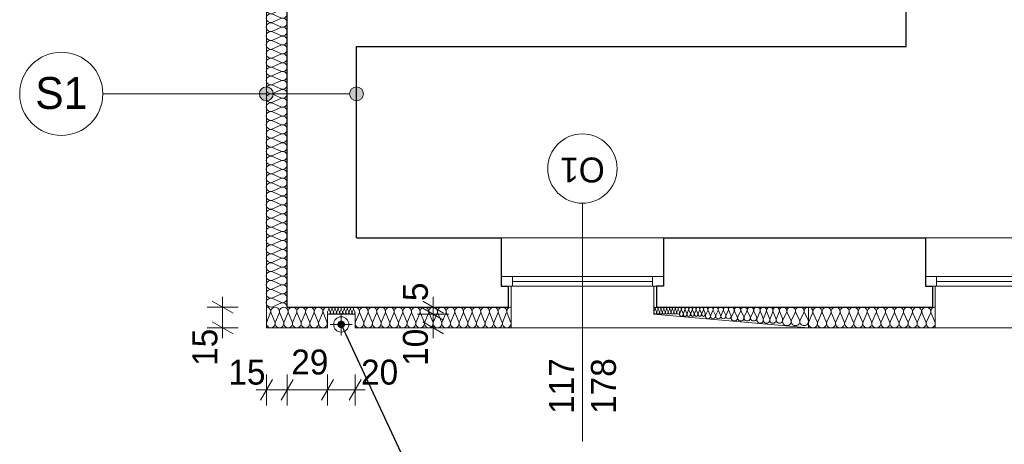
# Model space of a CAD drawing. Extents: x -21260 to 35740, y -2672 to 187028.
# Tile 39 of 120: x -12840 to -5738, y 50476 to 53540. Entities that reach past the tile are written whole.
import ezdxf

# ---------------------------------------------------------------- set-up
doc = ezdxf.new("R2010")
doc.units = 0
doc.header["$MEASUREMENT"] = 0
doc.layers.add('arch izolacje_Nr_Pióra__3', color=7, linetype='Continuous', lineweight=13, true_color=0xff6600)
doc.layers.add('Arch ocieplenie_Nr_Pióra__22', color=7, linetype='Continuous', lineweight=9, true_color=0x7f7f7f)
for name, color, linetype in [('Arch ocieplenie', 7, 'Continuous'), ('Arch opisy', 7, 'Continuous'), ('Arch wymiary', 7, 'Continuous')]:
    doc.layers.add(name, color=color, linetype=linetype)
for name, color, linetype, lineweight in [('Arch opisy okien_Nr_Pióra__21', 7, 'Continuous', 13), ('Arch opisy_Nr_Pióra__1', 7, 'Continuous', 25), ('Arch opisy_Nr_Pióra__21', 7, 'Continuous', 13), ('Arch wymiary_Nr_Pióra__5', 7, 'Continuous', 13), ('INWENT ODWODNIENIE_Nr_Pióra__21', 7, 'Continuous', 13), ('INWENT OPISY_Nr_Pióra__21', 7, 'Continuous', 13), ('INWENT. OKNA_Nr_Pióra__5', 7, 'Continuous', 13), ('INWENT.ŚCIANY_Nr_Pióra__1', 7, 'Continuous', 25), ('INWENT.ŚCIANY_Nr_Pióra__21', 7, 'Continuous', 13)]:
    doc.layers.add(name, color=color, linetype=linetype, lineweight=lineweight)
doc.styles.add('GENERATED_STYLE_1', font='txt')
doc.styles.add('GENERATED_STYLE_4', font='txt')
doc.styles.add('GENERATED_STYLE_6', font='txt')
doc.styles.add('GENERATED_STYLE_7', font='txt')
doc.dimstyles.new('GENERATED_STYLE__1', dxfattribs={"dimtxt": 179.999995, "dimasz": 114, "dimexe": 0.18, "dimexo": 0, "dimgap": 0.09, "dimtad": 1, "dimdec": 0, "dimlfac": 0.1, "dimzin": 0, "dimdsep": 46, "dimtxsty": 'GENERATED_STYLE_1', "dimblk": 'ARROWHEAD_2', "dimblk1": 'ARROWHEAD_2', "dimblk2": 'ARROWHEAD_2', "dimcen": 0.09, "dimclrd": 7, "dimclre": 7, "dimclrt": 7, "dimazin": 0, "dimtfac": 1, "dimtdec": 4, "dimtmove": 0, "dimatfit": 3, "dimfxl": 0, "dimtolj": 1, "dimtzin": 0, "dimarcsym": 0})
doc.dimstyles.new('GENERATED_STYLE__3', dxfattribs={"dimtxt": 179.999995, "dimasz": 114, "dimexe": 0.18, "dimexo": 0, "dimgap": 0.09, "dimtad": 1, "dimtih": 1, "dimtoh": 1, "dimdec": 0, "dimlfac": 0.1, "dimzin": 0, "dimdsep": 46, "dimtxsty": 'GENERATED_STYLE_1', "dimblk": 'ARROWHEAD_2', "dimblk1": 'ARROWHEAD_2', "dimblk2": 'ARROWHEAD_2', "dimcen": 0.09, "dimclrd": 7, "dimclre": 7, "dimclrt": 7, "dimazin": 0, "dimtfac": 1, "dimtdec": 4, "dimtmove": 0, "dimatfit": 3, "dimfxl": 0, "dimtolj": 1, "dimtzin": 0, "dimarcsym": 0})
doc.dimstyles.new('GENERATED_STYLE__4', dxfattribs={"dimtxt": 179.999995, "dimasz": 114, "dimexe": 0.18, "dimexo": 0, "dimgap": 0.09, "dimtad": 1, "dimtih": 1, "dimtoh": 1, "dimdec": 0, "dimlfac": 0.1, "dimzin": 0, "dimdsep": 46, "dimtxsty": 'GENERATED_STYLE_1', "dimblk": 'ARROWHEAD_2', "dimblk1": 'ARROWHEAD_2', "dimblk2": 'ARROWHEAD_2', "dimcen": 0.09, "dimclrd": 7, "dimclre": 7, "dimclrt": 7, "dimazin": 0, "dimtfac": 1, "dimtdec": 4, "dimtmove": 2, "dimatfit": 3, "dimfxl": 0, "dimtolj": 1, "dimtzin": 0, "dimarcsym": 0})
doc.dimstyles.new('GENERATED_STYLE__6', dxfattribs={"dimtxt": 0.18, "dimasz": 109.44, "dimexe": 0.18, "dimexo": 0.0625, "dimgap": 0.09, "dimtad": 0, "dimtih": 1, "dimtoh": 1, "dimdec": 4, "dimzin": 0, "dimdsep": 46, "dimcen": 0.09, "dimadec": 0, "dimazin": 0, "dimtfac": 1, "dimtdec": 4, "dimtmove": 0, "dimatfit": 3, "dimldrblk": 'ARROWHEAD_11', "dimfxl": 0, "dimtolj": 1, "dimtzin": 0, "dimarcsym": 0})

# ---------------------------------------------------------------- blocks, each defined once
blk = doc.blocks.new('Izolacja cieplna 14_35', base_point=(-6235.9, 51465.9))
at = {"layer": 'Arch ocieplenie_Nr_Pióra__22', "linetype": 'Continuous'}
for p, q in [((-7121, 51421.2), (-7148.2, 51360.6)), ((-7088.3, 51360.6), (-7115.5, 51421.2)), ((-7055.6, 51421.2), (-7082.8, 51360.6)), ((-7023, 51360.6), (-7050.1, 51421.2)), ((-6990.3, 51421.2), (-7017.5, 51360.6)), ((-6957.6, 51360.6), (-6984.8, 51421.2)), ((-6924.9, 51421.2), (-6952.1, 51360.6)), ((-6892.2, 51360.6), (-6919.4, 51421.2)), ((-6859.6, 51421.2), (-6886.8, 51360.6)), ((-6826.9, 51360.6), (-6854.1, 51421.2)), ((-6794.2, 51421.2), (-6821.4, 51360.6)), ((-6761.5, 51360.6), (-6788.7, 51421.2)), ((-6728.9, 51421.2), (-6756, 51360.6)), ((-6696.2, 51360.6), (-6723.4, 51421.2)), ((-6663.5, 51421.2), (-6690.7, 51360.6)), ((-6630.8, 51360.6), (-6658, 51421.2)), ((-6598.1, 51421.2), (-6625.3, 51360.6)), ((-6565.5, 51360.6), (-6592.6, 51421.2)), ((-6532.8, 51421.2), (-6560, 51360.6)), ((-6500.1, 51360.6), (-6527.3, 51421.2)), ((-6467.4, 51421.2), (-6494.6, 51360.6)), ((-6434.7, 51360.6), (-6461.9, 51421.2)), ((-6402.1, 51421.2), (-6429.3, 51360.6)), ((-6369.4, 51360.6), (-6396.6, 51421.2)), ((-6336.7, 51421.2), (-6363.9, 51360.6)), ((-6304, 51360.6), (-6331.2, 51421.2)), ((-6271.4, 51421.2), (-6298.5, 51360.6)), ((-6238.7, 51360.6), (-6265.9, 51421.2))]:
    blk.add_line(p, q, dxfattribs=at)
for centre, start_param, end_param in [((-7150.9, 51434), 2.7288, 4.712389), ((-7085.6, 51434), 2.7288, 6.695979), ((-7020.2, 51434), 2.7288, 6.695979), ((-6954.9, 51434), 2.7288, 6.695979), ((-6889.5, 51434), 2.7288, 6.695979), ((-6824.1, 51434), 2.7288, 6.695979), ((-6758.8, 51434), 2.7288, 6.695979), ((-6693.4, 51434), 2.7288, 6.695979), ((-6628.1, 51434), 2.7288, 6.695979), ((-6562.7, 51434), 2.7288, 6.695979), ((-6497.4, 51434), 2.7288, 6.695979), ((-6432, 51434), 2.7288, 6.695979), ((-6366.6, 51434), 2.7288, 6.695979), ((-6301.3, 51434), 2.7288, 6.695979), ((-6235.9, 51434), 4.712389, 6.695979), ((-7118.3, 51347.8), 5.870392, 9.837571), ((-7052.9, 51347.8), 5.870392, 9.837571), ((-6987.5, 51347.8), 5.870392, 9.837571), ((-6922.2, 51347.8), 5.870392, 9.837571), ((-6856.8, 51347.8), 5.870392, 9.837571), ((-6791.5, 51347.8), 5.870392, 9.837571), ((-6726.1, 51347.8), 5.870392, 9.837571), ((-6660.8, 51347.8), 5.870392, 9.837571), ((-6595.4, 51347.8), 5.870392, 9.837571), ((-6530, 51347.8), 5.870392, 9.837571), ((-6464.7, 51347.8), 5.870392, 9.837571), ((-6399.3, 51347.8), 5.870392, 9.837571), ((-6334, 51347.8), 5.870392, 9.837571), ((-6268.6, 51347.8), 5.870392, 9.837571)]:
    blk.add_ellipse(centre, major_axis=(-32.7, 0), ratio=0.976227, start_param=start_param, end_param=end_param, dxfattribs=at)
blk = doc.blocks.new('Izolacja cieplna 14_36', base_point=(-9295.9, 51465.9))
at = {"layer": 'Arch ocieplenie_Nr_Pióra__22', "linetype": 'Continuous'}
for p, q in [((-10392.3, 51421.2), (-10418.3, 51360.6)), ((-10361.1, 51360.6), (-10387.1, 51421.2)), ((-10329.8, 51421.2), (-10355.8, 51360.6)), ((-10298.6, 51360.6), (-10324.6, 51421.2)), ((-10267.3, 51421.2), (-10293.3, 51360.6)), ((-10236.1, 51360.6), (-10262.1, 51421.2)), ((-10204.8, 51421.2), (-10230.8, 51360.6)), ((-10173.6, 51360.6), (-10199.6, 51421.2)), ((-10142.3, 51421.2), (-10168.3, 51360.6)), ((-10111.1, 51360.6), (-10137.1, 51421.2)), ((-10079.8, 51421.2), (-10105.8, 51360.6)), ((-10048.6, 51360.6), (-10074.6, 51421.2)), ((-10017.3, 51421.2), (-10043.3, 51360.6)), ((-9986.1, 51360.6), (-10012.1, 51421.2)), ((-9954.8, 51421.2), (-9980.8, 51360.6)), ((-9923.6, 51360.6), (-9949.6, 51421.2)), ((-9892.3, 51421.2), (-9918.3, 51360.6)), ((-9861.1, 51360.6), (-9887.1, 51421.2)), ((-9829.8, 51421.2), (-9855.8, 51360.6)), ((-9798.6, 51360.6), (-9824.6, 51421.2)), ((-9767.3, 51421.2), (-9793.3, 51360.6)), ((-9736.1, 51360.6), (-9762.1, 51421.2)), ((-9704.8, 51421.2), (-9730.8, 51360.6)), ((-9673.6, 51360.6), (-9699.6, 51421.2)), ((-9642.3, 51421.2), (-9668.3, 51360.6)), ((-9611.1, 51360.6), (-9637.1, 51421.2)), ((-9579.8, 51421.2), (-9605.8, 51360.6)), ((-9548.6, 51360.6), (-9574.6, 51421.2)), ((-9517.3, 51421.2), (-9543.3, 51360.6)), ((-9486.1, 51360.6), (-9512.1, 51421.2)), ((-9454.8, 51421.2), (-9480.8, 51360.6)), ((-9423.6, 51360.6), (-9449.6, 51421.2)), ((-9392.3, 51421.2), (-9418.3, 51360.6)), ((-9361.1, 51360.6), (-9387.1, 51421.2)), ((-9329.8, 51421.2), (-9355.8, 51360.6)), ((-9298.6, 51360.6), (-9324.6, 51421.2))]:
    blk.add_line(p, q, dxfattribs=at)
for centre, start_param, end_param in [((-10420.9, 51434), 1.158004, 3.141593), ((-10358.4, 51434), 1.158004, 5.125183), ((-10295.9, 51434), 1.158004, 5.125183), ((-10233.4, 51434), 1.158004, 5.125183), ((-10170.9, 51434), 1.158004, 5.125183), ((-10108.4, 51434), 1.158004, 5.125183), ((-10045.9, 51434), 1.158004, 5.125183), ((-9983.4, 51434), 1.158004, 5.125183), ((-9920.9, 51434), 1.158004, 5.125183), ((-9858.4, 51434), 1.158004, 5.125183), ((-9795.9, 51434), 1.158004, 5.125183), ((-9733.4, 51434), 1.158004, 5.125183), ((-9670.9, 51434), 1.158004, 5.125183), ((-9608.4, 51434), 1.158004, 5.125183), ((-9545.9, 51434), 1.158004, 5.125183), ((-9483.4, 51434), 1.158004, 5.125183), ((-9420.9, 51434), 1.158004, 5.125183), ((-9358.4, 51434), 1.158004, 5.125183), ((-9295.9, 51434), 3.141593, 5.125182), ((-10389.7, 51347.8), 4.299595, 8.266775), ((-10327.2, 51347.8), 4.299595, 8.266775), ((-10264.7, 51347.8), 4.299595, 8.266775), ((-10202.2, 51347.8), 4.299595, 8.266775), ((-10139.7, 51347.8), 4.299595, 8.266775), ((-10077.2, 51347.8), 4.299595, 8.266775), ((-10014.7, 51347.8), 4.299595, 8.266775), ((-9952.2, 51347.8), 4.299595, 8.266775), ((-9889.7, 51347.8), 4.299595, 8.266775), ((-9827.2, 51347.8), 4.299595, 8.266775), ((-9764.7, 51347.8), 4.299595, 8.266775), ((-9702.2, 51347.8), 4.299595, 8.266775), ((-9639.7, 51347.8), 4.299595, 8.266775), ((-9577.2, 51347.8), 4.299595, 8.266775), ((-9514.7, 51347.8), 4.299595, 8.266775), ((-9452.2, 51347.8), 4.299595, 8.266775), ((-9389.7, 51347.8), 4.299595, 8.266775), ((-9327.2, 51347.8), 4.299595, 8.266775)]:
    blk.add_ellipse(centre, major_axis=(0, -31.9), ratio=0.979571, start_param=start_param, end_param=end_param, dxfattribs=at)
blk = doc.blocks.new('Izolacja cieplna 14_37', base_point=(-10910.9, 51465.9))
at = {"layer": 'Arch ocieplenie_Nr_Pióra__22', "linetype": 'Continuous'}
for p, q in [((-10955.6, 54451.5), (-11016.2, 54478.2)), ((-11016.2, 54419.4), (-10955.6, 54446.1)), ((-10955.6, 54387.3), (-11016.2, 54414)), ((-11016.2, 54355.3), (-10955.6, 54381.9)), ((-10955.6, 54323.2), (-11016.2, 54349.9)), ((-11016.2, 54291.1), (-10955.6, 54317.8)), ((-10955.6, 54259), (-11016.2, 54285.7)), ((-11016.2, 54227), (-10955.6, 54253.6)), ((-10955.6, 54194.9), (-11016.2, 54221.6)), ((-11016.2, 54162.8), (-10955.6, 54189.5)), ((-10955.6, 54130.7), (-11016.2, 54157.4)), ((-11016.2, 54098.7), (-10955.6, 54125.3)), ((-10955.6, 54066.6), (-11016.2, 54093.3)), ((-11016.2, 54034.5), (-10955.6, 54061.2)), ((-10955.6, 54002.4), (-11016.2, 54029.1)), ((-11016.2, 53970.4), (-10955.6, 53997)), ((-10955.6, 53938.3), (-11016.2, 53965)), ((-11016.2, 53906.2), (-10955.6, 53932.9)), ((-10955.6, 53874.1), (-11016.2, 53900.8)), ((-11016.2, 53842.1), (-10955.6, 53868.7)), ((-10955.6, 53810), (-11016.2, 53836.7)), ((-11016.2, 53777.9), (-10955.6, 53804.6)), ((-10955.6, 53745.8), (-11016.2, 53772.5)), ((-11016.2, 53713.8), (-10955.6, 53740.4)), ((-10955.6, 53681.7), (-11016.2, 53708.4)), ((-11016.2, 53649.6), (-10955.6, 53676.3)), ((-10955.6, 53617.5), (-11016.2, 53644.2)), ((-11016.2, 53585.5), (-10955.6, 53612.1)), ((-10955.6, 53553.4), (-11016.2, 53580.1)), ((-11016.2, 53521.3), (-10955.6, 53548)), ((-10955.6, 53489.2), (-11016.2, 53515.9)), ((-11016.2, 53457.2), (-10955.6, 53483.9)), ((-10955.6, 53425.1), (-11016.2, 53451.8)), ((-11016.2, 53393), (-10955.6, 53419.7)), ((-10955.6, 53360.9), (-11016.2, 53387.6)), ((-11016.2, 53328.9), (-10955.6, 53355.6)), ((-10955.6, 53296.8), (-11016.2, 53323.5)), ((-11016.2, 53264.7), (-10955.6, 53291.4)), ((-10955.6, 53232.6), (-11016.2, 53259.3)), ((-11016.2, 53200.6), (-10955.6, 53227.3)), ((-10955.6, 53168.5), (-11016.2, 53195.2)), ((-11016.2, 53136.4), (-10955.6, 53163.1)), ((-10955.6, 53104.3), (-11016.2, 53131)), ((-11016.2, 53072.3), (-10955.6, 53099)), ((-10955.6, 53040.2), (-11016.2, 53066.9)), ((-11016.2, 53008.1), (-10955.6, 53034.8)), ((-10955.6, 52976), (-11016.2, 53002.7)), ((-11016.2, 52944), (-10955.6, 52970.7)), ((-10955.6, 52911.9), (-11016.2, 52938.6)), ((-11016.2, 52879.8), (-10955.6, 52906.5)), ((-10955.6, 52847.8), (-11016.2, 52874.4)), ((-11016.2, 52815.7), (-10955.6, 52842.4)), ((-10955.6, 52783.6), (-11016.2, 52810.3)), ((-11016.2, 52751.5), (-10955.6, 52778.2)), ((-10955.6, 52719.5), (-11016.2, 52746.1)), ((-11016.2, 52687.4), (-10955.6, 52714.1)), ((-10955.6, 52655.3), (-11016.2, 52682)), ((-11016.2, 52623.2), (-10955.6, 52649.9)), ((-10955.6, 52591.2), (-11016.2, 52617.8)), ((-11016.2, 52559.1), (-10955.6, 52585.8)), ((-10955.6, 52527), (-11016.2, 52553.7)), ((-11016.2, 52494.9), (-10955.6, 52521.6)), ((-10955.6, 52462.9), (-11016.2, 52489.5)), ((-11016.2, 52430.8), (-10955.6, 52457.5)), ((-10955.6, 52398.7), (-11016.2, 52425.4)), ((-11016.2, 52366.6), (-10955.6, 52393.3)), ((-10955.6, 52334.6), (-11016.2, 52361.2)), ((-11016.2, 52302.5), (-10955.6, 52329.2)), ((-10955.6, 52270.4), (-11016.2, 52297.1)), ((-11016.2, 52238.3), (-10955.6, 52265)), ((-10955.6, 52206.3), (-11016.2, 52232.9)), ((-11016.2, 52174.2), (-10955.6, 52200.9)), ((-10955.6, 52142.1), (-11016.2, 52168.8)), ((-11016.2, 52110), (-10955.6, 52136.7)), ((-10955.6, 52078), (-11016.2, 52104.6)), ((-11016.2, 52045.9), (-10955.6, 52072.6)), ((-10955.6, 52013.8), (-11016.2, 52040.5)), ((-11016.2, 51981.7), (-10955.6, 52008.4)), ((-10955.6, 51949.7), (-11016.2, 51976.4)), ((-11016.2, 51917.6), (-10955.6, 51944.3)), ((-10955.6, 51885.5), (-11016.2, 51912.2)), ((-11016.2, 51853.4), (-10955.6, 51880.1)), ((-10955.6, 51821.4), (-11016.2, 51848.1)), ((-11016.2, 51789.3), (-10955.6, 51816)), ((-10955.6, 51757.2), (-11016.2, 51783.9)), ((-11016.2, 51725.1), (-10955.6, 51751.8)), ((-10955.6, 51693.1), (-11016.2, 51719.8)), ((-11016.2, 51661), (-10955.6, 51687.7)), ((-10955.6, 51628.9), (-11016.2, 51655.6)), ((-11016.2, 51596.8), (-10955.6, 51623.5)), ((-10955.6, 51564.8), (-11016.2, 51591.5)), ((-11016.2, 51532.7), (-10955.6, 51559.4)), ((-10955.6, 51500.6), (-11016.2, 51527.3)), ((-11016.2, 51468.5), (-10955.6, 51495.2))]:
    blk.add_line(p, q, dxfattribs=at)
for centre, start_param, end_param in [((-11029, 54448.8), 5.870392, 9.837571), ((-10942.8, 54480.9), 2.7288, 4.712389), ((-11029, 54384.6), 5.870392, 9.837571), ((-10942.8, 54416.7), 2.7288, 6.695979), ((-11029, 54320.5), 5.870392, 9.837571), ((-10942.8, 54352.6), 2.7288, 6.695979), ((-11029, 54256.3), 5.870392, 9.837571), ((-10942.8, 54288.4), 2.7288, 6.695979), ((-11029, 54192.2), 5.870392, 9.837571), ((-10942.8, 54224.3), 2.7288, 6.695979), ((-10942.8, 54160.1), 2.7288, 6.695979), ((-11029, 54128), 5.870392, 9.837571), ((-10942.8, 54096), 2.7288, 6.695979), ((-11029, 54063.9), 5.870392, 9.837571), ((-10942.8, 54031.8), 2.7288, 6.695979), ((-11029, 53999.7), 5.870392, 9.837571), ((-10942.8, 53967.7), 2.7288, 6.695979), ((-11029, 53935.6), 5.870392, 9.837571), ((-11029, 53871.4), 5.870392, 9.837571), ((-10942.8, 53903.5), 2.7288, 6.695979), ((-11029, 53807.3), 5.870392, 9.837571), ((-10942.8, 53839.4), 2.7288, 6.695979), ((-11029, 53743.1), 5.870392, 9.837571), ((-10942.8, 53775.2), 2.7288, 6.695979), ((-11029, 53679), 5.870392, 9.837571), ((-10942.8, 53711.1), 2.7288, 6.695979), ((-11029, 53614.8), 5.870392, 9.837571), ((-10942.8, 53646.9), 2.7288, 6.695979), ((-11029, 53550.7), 5.870392, 9.837571), ((-10942.8, 53582.8), 2.7288, 6.695979), ((-10942.8, 53518.6), 2.7288, 6.695979), ((-11029, 53486.5), 5.870392, 9.837571), ((-10942.8, 53454.5), 2.7288, 6.695979), ((-11029, 53422.4), 5.870392, 9.837571), ((-10942.8, 53390.3), 2.7288, 6.695979), ((-11029, 53358.2), 5.870392, 9.837571), ((-10942.8, 53326.2), 2.7288, 6.695979), ((-11029, 53294.1), 5.870392, 9.837571), ((-10942.8, 53262), 2.7288, 6.695979), ((-11029, 53230), 5.870392, 9.837571), ((-11029, 53165.8), 5.870392, 9.837571), ((-10942.8, 53197.9), 2.7288, 6.695979), ((-11029, 53101.7), 5.870392, 9.837571), ((-10942.8, 53133.7), 2.7288, 6.695979), ((-11029, 53037.5), 5.870392, 9.837571), ((-10942.8, 53069.6), 2.7288, 6.695979), ((-11029, 52973.4), 5.870392, 9.837571), ((-10942.8, 53005.4), 2.7288, 6.695979), ((-11029, 52909.2), 5.870392, 9.837571), ((-10942.8, 52941.3), 2.7288, 6.695979), ((-10942.8, 52877.1), 2.7288, 6.695979), ((-11029, 52845.1), 5.870392, 9.837571), ((-10942.8, 52813), 2.7288, 6.695979), ((-11029, 52780.9), 5.870392, 9.837571), ((-10942.8, 52748.8), 2.7288, 6.695979), ((-11029, 52716.8), 5.870392, 9.837571), ((-10942.8, 52684.7), 2.7288, 6.695979), ((-11029, 52652.6), 5.870392, 9.837571), ((-10942.8, 52620.5), 2.7288, 6.695979), ((-11029, 52588.5), 5.870392, 9.837571), ((-11029, 52524.3), 5.870392, 9.837571), ((-10942.8, 52556.4), 2.7288, 6.695979), ((-11029, 52460.2), 5.870392, 9.837571), ((-10942.8, 52492.2), 2.7288, 6.695979), ((-11029, 52396), 5.870392, 9.837571), ((-10942.8, 52428.1), 2.7288, 6.695979), ((-11029, 52331.9), 5.870392, 9.837571), ((-10942.8, 52363.9), 2.7288, 6.695979), ((-11029, 52267.7), 5.870392, 9.837571), ((-10942.8, 52299.8), 2.7288, 6.695979), ((-11029, 52203.6), 5.870392, 9.837571), ((-10942.8, 52235.6), 2.7288, 6.695979), ((-10942.8, 52171.5), 2.7288, 6.695979), ((-11029, 52139.4), 5.870392, 9.837571), ((-10942.8, 52107.3), 2.7288, 6.695979), ((-11029, 52075.3), 5.870392, 9.837571), ((-10942.8, 52043.2), 2.7288, 6.695979), ((-11029, 52011.1), 5.870392, 9.837571), ((-10942.8, 51979), 2.7288, 6.695979), ((-11029, 51947), 5.870392, 9.837571), ((-11029, 51882.8), 5.870392, 9.837571), ((-10942.8, 51914.9), 2.7288, 6.695979), ((-11029, 51818.7), 5.870392, 9.837571), ((-10942.8, 51850.7), 2.7288, 6.695979), ((-11029, 51754.5), 5.870392, 9.837571), ((-10942.8, 51786.6), 2.7288, 6.695979), ((-11029, 51690.4), 5.870392, 9.837571), ((-10942.8, 51722.4), 2.7288, 6.695979), ((-11029, 51626.2), 5.870392, 9.837571), ((-10942.8, 51658.3), 2.7288, 6.695979), ((-11029, 51562.1), 5.870392, 9.837571), ((-10942.8, 51594.2), 2.7288, 6.695979), ((-10942.8, 51530), 2.7288, 6.695979), ((-11029, 51497.9), 5.870392, 9.837571), ((-10942.8, 51465.9), 4.712389, 6.695979)]:
    blk.add_ellipse(centre, major_axis=(0, 32.1), ratio=0.994614, start_param=start_param, end_param=end_param, dxfattribs=at)
blk = doc.blocks.new('Izolacja cieplna 14_44', base_point=(-10420.9, 51465.9))
at = {"layer": 'Arch ocieplenie_Nr_Pióra__22', "linetype": 'Continuous'}
for p, q in [((-10610.8, 51451), (-10620, 51430.8)), ((-10599.6, 51430.8), (-10608.9, 51451)), ((-10588.5, 51451), (-10597.8, 51430.8)), ((-10577.4, 51430.8), (-10586.7, 51451)), ((-10566.3, 51451), (-10575.6, 51430.8)), ((-10555.2, 51430.8), (-10564.4, 51451)), ((-10544.1, 51451), (-10553.3, 51430.8)), ((-10533, 51430.8), (-10542.2, 51451)), ((-10521.9, 51451), (-10531.1, 51430.8)), ((-10510.8, 51430.8), (-10520, 51451)), ((-10499.6, 51451), (-10508.9, 51430.8)), ((-10488.5, 51430.8), (-10497.8, 51451)), ((-10477.4, 51451), (-10486.7, 51430.8)), ((-10466.3, 51430.8), (-10475.6, 51451)), ((-10455.2, 51451), (-10464.4, 51430.8)), ((-10444.1, 51430.8), (-10453.3, 51451)), ((-10433, 51451), (-10442.2, 51430.8)), ((-10421.9, 51430.8), (-10431.1, 51451))]:
    blk.add_line(p, q, dxfattribs=at)
for centre, start_param, end_param in [((-10609.8, 51426.5), 5.870392, 9.837571), ((-10620.9, 51455.2), 2.7288, 4.712389), ((-10598.7, 51455.2), 2.7288, 6.695979), ((-10587.6, 51426.5), 5.870392, 9.837571), ((-10576.5, 51455.2), 2.7288, 6.695979), ((-10565.4, 51426.5), 5.870392, 9.837571), ((-10554.3, 51455.2), 2.7288, 6.695979), ((-10543.2, 51426.5), 5.870392, 9.837571), ((-10532, 51455.2), 2.7288, 6.695979), ((-10520.9, 51426.5), 5.870392, 9.837571), ((-10509.8, 51455.2), 2.7288, 6.695979), ((-10498.7, 51426.5), 5.870392, 9.837571), ((-10487.6, 51455.2), 2.7288, 6.695979), ((-10476.5, 51426.5), 5.870392, 9.837571), ((-10465.4, 51455.2), 2.7288, 6.695979), ((-10454.3, 51426.5), 5.870392, 9.837571), ((-10443.2, 51455.2), 2.7288, 6.695979), ((-10432, 51426.5), 5.870392, 9.837571), ((-10420.9, 51455.2), 4.712389, 6.695979)]:
    blk.add_ellipse(centre, major_axis=(-11.1, 0), ratio=0.957051, start_param=start_param, end_param=end_param, dxfattribs=at)
blk = doc.blocks.new('Izolacja cieplna 14_45', base_point=(-10620.9, 51465.9))
at = {"layer": 'Arch ocieplenie_Nr_Pióra__22', "linetype": 'Continuous'}
for p, q in [((-11032.1, 51421.2), (-11058.3, 51360.6)), ((-11000.7, 51360.6), (-11026.9, 51421.2)), ((-10969.3, 51421.2), (-10995.4, 51360.6)), ((-10937.9, 51360.6), (-10964, 51421.2)), ((-10906.4, 51421.2), (-10932.6, 51360.6)), ((-10875, 51360.6), (-10901.1, 51421.2)), ((-10843.6, 51421.2), (-10869.7, 51360.6)), ((-10812.1, 51360.6), (-10838.3, 51421.2)), ((-10780.7, 51421.2), (-10806.9, 51360.6)), ((-10749.3, 51360.6), (-10775.4, 51421.2)), ((-10717.9, 51421.2), (-10744, 51360.6)), ((-10686.4, 51360.6), (-10712.6, 51421.2)), ((-10655, 51421.2), (-10681.1, 51360.6)), ((-10623.6, 51360.6), (-10649.7, 51421.2))]:
    blk.add_line(p, q, dxfattribs=at)
for centre, start_param, end_param in [((-11060.9, 51434), 1.158004, 3.141593), ((-10998.1, 51434), 1.158004, 5.125183), ((-10935.2, 51434), 1.158004, 5.125183), ((-10872.4, 51434), 1.158004, 5.125183), ((-10809.5, 51434), 1.158004, 5.125183), ((-10746.6, 51434), 1.158004, 5.125183), ((-10683.8, 51434), 1.158004, 5.125183), ((-10620.9, 51434), 3.141593, 5.125182), ((-11029.5, 51347.8), 4.299595, 8.266775), ((-10966.6, 51347.8), 4.299595, 8.266775), ((-10903.8, 51347.8), 4.299595, 8.266775), ((-10840.9, 51347.8), 4.299595, 8.266775), ((-10778.1, 51347.8), 4.299595, 8.266775), ((-10715.2, 51347.8), 4.299595, 8.266775), ((-10652.4, 51347.8), 4.299595, 8.266775)]:
    blk.add_ellipse(centre, major_axis=(0, -31.9), ratio=0.985169, start_param=start_param, end_param=end_param, dxfattribs=at)
blk = doc.blocks.new('Izolacja cieplna 14_54', base_point=(-7150.9, 51465.9))
at = {"layer": 'Arch ocieplenie_Nr_Pióra__22', "linetype": 'Continuous'}
for p, q in [((-7308.4, 51426.1), (-7334.2, 51372.3)), ((-7277.4, 51372.3), (-7303.2, 51426.1)), ((-7246.4, 51426.1), (-7272.2, 51372.3)), ((-7215.5, 51372.3), (-7241.2, 51426.1)), ((-7184.5, 51426.1), (-7210.3, 51372.3)), ((-7153.5, 51372.3), (-7179.3, 51426.1))]:
    blk.add_line(p, q, dxfattribs=at)
for centre, start_param, end_param in [((-7336.8, 51437.5), 2.7288, 4.712389), ((-7274.8, 51437.5), 2.7288, 6.695979), ((-7212.9, 51437.5), 2.7288, 6.695979), ((-7150.9, 51437.5), 4.712389, 6.695979), ((-7305.8, 51360.9), 5.870392, 9.837571), ((-7243.8, 51360.9), 5.870392, 9.837571), ((-7181.9, 51360.9), 5.870392, 9.837571)]:
    blk.add_ellipse(centre, major_axis=(-31, 0), ratio=0.915573, start_param=start_param, end_param=end_param, dxfattribs=at)
blk = doc.blocks.new('Izolacja cieplna 14_55', base_point=(-7336.8, 51465.9))
at = {"layer": 'Arch ocieplenie_Nr_Pióra__22', "linetype": 'Continuous'}
for p, q in [((-7501.3, 51431.1), (-7520.6, 51384)), ((-7478.1, 51384), (-7497.4, 51431.1)), ((-7454.9, 51431.1), (-7474.2, 51384)), ((-7431.6, 51384), (-7451, 51431.1)), ((-7408.4, 51431.1), (-7427.7, 51384)), ((-7385.2, 51384), (-7404.5, 51431.1)), ((-7361.9, 51431.1), (-7381.3, 51384)), ((-7338.7, 51384), (-7358, 51431.1))]:
    blk.add_line(p, q, dxfattribs=at)
for centre, start_param, end_param in [((-7522.6, 51441), 1.158004, 3.141593), ((-7476.1, 51441), 1.158004, 5.125183), ((-7429.7, 51441), 1.158004, 5.125183), ((-7383.2, 51441), 1.158004, 5.125183), ((-7336.8, 51441), 3.141593, 5.125182), ((-7499.4, 51374), 4.299595, 8.266775), ((-7452.9, 51374), 4.299595, 8.266775), ((-7406.5, 51374), 4.299595, 8.266775), ((-7360, 51374), 4.299595, 8.266775)]:
    blk.add_ellipse(centre, major_axis=(0, -24.8), ratio=0.936173, start_param=start_param, end_param=end_param, dxfattribs=at)
blk = doc.blocks.new('Izolacja cieplna 14_56', base_point=(-7522.6, 51465.9))
at = {"layer": 'Arch ocieplenie_Nr_Pióra__22', "linetype": 'Continuous'}
for p, q in [((-7687.2, 51436.1), (-7706.5, 51395.7)), ((-7663.9, 51395.7), (-7683.2, 51436.1)), ((-7640.7, 51436.1), (-7660, 51395.7)), ((-7617.5, 51395.7), (-7636.8, 51436.1)), ((-7594.2, 51436.1), (-7613.6, 51395.7)), ((-7571, 51395.7), (-7590.3, 51436.1)), ((-7547.8, 51436.1), (-7567.1, 51395.7)), ((-7524.5, 51395.7), (-7543.9, 51436.1))]:
    blk.add_line(p, q, dxfattribs=at)
for centre, start_param, end_param in [((-7708.4, 51444.6), 2.7288, 4.712389), ((-7662, 51444.6), 2.7288, 6.695979), ((-7615.5, 51444.6), 2.7288, 6.695979), ((-7569.1, 51444.6), 2.7288, 6.695979), ((-7522.6, 51444.6), 4.712389, 6.695979), ((-7685.2, 51387.1), 5.870392, 9.837571), ((-7638.7, 51387.1), 5.870392, 9.837571), ((-7592.3, 51387.1), 5.870392, 9.837571), ((-7545.8, 51387.1), 5.870392, 9.837571)]:
    blk.add_ellipse(centre, major_axis=(-23.2, 0), ratio=0.915593, start_param=start_param, end_param=end_param, dxfattribs=at)
blk = doc.blocks.new('Izolacja cieplna 14_57', base_point=(-7708.4, 51465.9))
at = {"layer": 'Arch ocieplenie_Nr_Pióra__22', "linetype": 'Continuous'}
for p, q in [((-7877.2, 51441), (-7892.7, 51407.4)), ((-7858.7, 51407.4), (-7874.1, 51441)), ((-7840.1, 51441), (-7855.5, 51407.4)), ((-7821.5, 51407.4), (-7837, 51441)), ((-7802.9, 51441), (-7818.4, 51407.4)), ((-7784.3, 51407.4), (-7799.8, 51441)), ((-7765.7, 51441), (-7781.2, 51407.4)), ((-7747.2, 51407.4), (-7762.6, 51441)), ((-7728.6, 51441), (-7744, 51407.4)), ((-7710, 51407.4), (-7725.5, 51441))]:
    blk.add_line(p, q, dxfattribs=at)
for centre, start_param, end_param in [((-7894.3, 51448.1), 2.7288, 4.712389), ((-7857.1, 51448.1), 2.7288, 6.695979), ((-7819.9, 51448.1), 2.7288, 6.695979), ((-7782.8, 51448.1), 2.7288, 6.695979), ((-7745.6, 51448.1), 2.7288, 6.695979), ((-7708.4, 51448.1), 4.712389, 6.695979), ((-7875.7, 51400.2), 5.870392, 9.837571), ((-7838.5, 51400.2), 5.870392, 9.837571), ((-7801.3, 51400.2), 5.870392, 9.837571), ((-7764.2, 51400.2), 5.870392, 9.837571), ((-7727, 51400.2), 5.870392, 9.837571)]:
    blk.add_ellipse(centre, major_axis=(-18.6, 0), ratio=0.953756, start_param=start_param, end_param=end_param, dxfattribs=at)
blk = doc.blocks.new('Izolacja cieplna 14_58', base_point=(-7894.3, 51465.9))
at = {"layer": 'Arch ocieplenie_Nr_Pióra__22', "linetype": 'Continuous'}
for p, q in [((-8067.9, 51446), (-8079, 51419.1)), ((-8054.7, 51419.1), (-8065.7, 51446)), ((-8041.4, 51446), (-8052.4, 51419.1)), ((-8028.1, 51419.1), (-8039.2, 51446)), ((-8014.8, 51446), (-8025.9, 51419.1)), ((-8001.6, 51419.1), (-8012.6, 51446)), ((-7988.3, 51446), (-7999.3, 51419.1)), ((-7975, 51419.1), (-7986.1, 51446)), ((-7961.7, 51446), (-7972.8, 51419.1)), ((-7948.5, 51419.1), (-7959.5, 51446)), ((-7935.2, 51446), (-7946.2, 51419.1)), ((-7921.9, 51419.1), (-7933, 51446)), ((-7908.7, 51446), (-7919.7, 51419.1)), ((-7895.4, 51419.1), (-7906.4, 51446))]:
    blk.add_line(p, q, dxfattribs=at)
for centre, start_param, end_param in [((-8080.1, 51451.7), 1.158004, 3.141593), ((-8053.5, 51451.7), 1.158004, 5.125183), ((-8027, 51451.7), 1.158004, 5.125183), ((-8000.5, 51451.7), 1.158004, 5.125183), ((-7973.9, 51451.7), 1.158004, 5.125183), ((-7947.4, 51451.7), 1.158004, 5.125183), ((-7920.8, 51451.7), 1.158004, 5.125183), ((-7894.3, 51451.7), 3.141593, 5.125182), ((-8066.8, 51413.4), 4.299595, 8.266775), ((-8040.3, 51413.4), 4.299595, 8.266775), ((-8013.7, 51413.4), 4.299595, 8.266775), ((-7987.2, 51413.4), 4.299595, 8.266775), ((-7960.6, 51413.4), 4.299595, 8.266775), ((-7934.1, 51413.4), 4.299595, 8.266775), ((-7907.5, 51413.4), 4.299595, 8.266775)]:
    blk.add_ellipse(centre, major_axis=(0, -14.2), ratio=0.936131, start_param=start_param, end_param=end_param, dxfattribs=at)
blk = doc.blocks.new('Izolacja cieplna 14_59', base_point=(-8080.1, 51465.9))
at = {"layer": 'Arch ocieplenie_Nr_Pióra__22', "linetype": 'Continuous'}
for p, q in [((-8256.5, 51451), (-8265.1, 51430.8)), ((-8246.1, 51430.8), (-8254.7, 51451)), ((-8235.8, 51451), (-8244.4, 51430.8)), ((-8225.5, 51430.8), (-8234.1, 51451)), ((-8215.2, 51451), (-8223.8, 51430.8)), ((-8204.9, 51430.8), (-8213.4, 51451)), ((-8194.5, 51451), (-8203.1, 51430.8)), ((-8184.2, 51430.8), (-8192.8, 51451)), ((-8173.9, 51451), (-8182.5, 51430.8)), ((-8163.6, 51430.8), (-8172.1, 51451)), ((-8153.2, 51451), (-8161.8, 51430.8)), ((-8142.9, 51430.8), (-8151.5, 51451)), ((-8132.6, 51451), (-8141.2, 51430.8)), ((-8122.3, 51430.8), (-8130.8, 51451)), ((-8111.9, 51451), (-8120.5, 51430.8)), ((-8101.6, 51430.8), (-8110.2, 51451)), ((-8091.3, 51451), (-8099.9, 51430.8)), ((-8081, 51430.8), (-8089.6, 51451))]:
    blk.add_line(p, q, dxfattribs=at)
for centre, start_param, end_param in [((-8255.6, 51426.5), 4.299595, 8.266775), ((-8265.9, 51455.2), 1.158004, 3.141593), ((-8245.3, 51455.2), 1.158004, 5.125183), ((-8235, 51426.5), 4.299595, 8.266775), ((-8224.6, 51455.2), 1.158004, 5.125183), ((-8214.3, 51426.5), 4.299595, 8.266775), ((-8204, 51455.2), 1.158004, 5.125183), ((-8193.7, 51426.5), 4.299595, 8.266775), ((-8183.3, 51455.2), 1.158004, 5.125183), ((-8173, 51426.5), 4.299595, 8.266775), ((-8162.7, 51455.2), 1.158004, 5.125183), ((-8152.4, 51426.5), 4.299595, 8.266775), ((-8142, 51455.2), 1.158004, 5.125183), ((-8131.7, 51426.5), 4.299595, 8.266775), ((-8121.4, 51455.2), 1.158004, 5.125183), ((-8111.1, 51426.5), 4.299595, 8.266775), ((-8100.7, 51455.2), 1.158004, 5.125183), ((-8090.4, 51426.5), 4.299595, 8.266775), ((-8080.1, 51455.2), 3.141593, 5.125182)]:
    blk.add_ellipse(centre, major_axis=(0, -10.6), ratio=0.970774, start_param=start_param, end_param=end_param, dxfattribs=at)
blk = doc.blocks.new('Linia_7', base_point=(-11060.9, 53004.8))
at = {"layer": 'Arch opisy_Nr_Pióra__21', "linetype": 'Continuous'}
blk.add_line((-11060.9, 53004.8), (-12240, 53004.8), dxfattribs=at)
blk.add_circle((-12540, 53004.8), 300, dxfattribs=at)
blk = doc.blocks.new('Linia_8', base_point=(-10410.9, 53004.8))
at = {"layer": 'Arch opisy_Nr_Pióra__21', "linetype": 'Continuous'}
for points in [[(-11010.9, 53004.8), (-11014.7, 53023.9), (-11025.6, 53040.2), (-11041.8, 53051), (-11060.9, 53054.8), (-11080.1, 53051), (-11096.3, 53040.2), (-11107.1, 53023.9), (-11110.9, 53004.8), (-11107.1, 52985.7), (-11096.3, 52969.5), (-11080.1, 52958.6), (-11060.9, 52954.8), (-11041.8, 52958.6), (-11025.6, 52969.5), (-11014.7, 52985.7)], [(-10360.9, 53004.8), (-10364.7, 53023.9), (-10375.6, 53040.2), (-10391.8, 53051), (-10410.9, 53054.8), (-10430.1, 53051), (-10446.3, 53040.2), (-10457.1, 53023.9), (-10460.9, 53004.8), (-10457.1, 52985.7), (-10446.3, 52969.5), (-10430.1, 52958.6), (-10410.9, 52954.8), (-10391.8, 52958.6), (-10375.6, 52969.5), (-10364.7, 52985.7)]]:
    blk.add_hatch(color=256, dxfattribs=at).paths.add_polyline_path(points, flags=0)
blk.add_line((-10460.9, 53004.8), (-11010.9, 53004.8), dxfattribs=at)
for centre in [(-11060.9, 53004.8), (-10410.9, 53004.8)]:
    blk.add_circle(centre, 50, dxfattribs=at)
blk = doc.blocks.new('*D547')
at = {"layer": 'Arch wymiary_Nr_Pióra__5', "linetype": 'Continuous'}
for p, q in [((-11017.6, 50943.2), (-11104.2, 50793.2)), ((-11060.9, 50755.7), (-11060.9, 50980.7)), ((-10867.6, 50943.2), (-10954.2, 50793.2)), ((-10910.9, 50755.7), (-10910.9, 50980.7)), ((-11134.3, 50868.2), (-11060.9, 50868.2)), ((-11060.9, 50868.2), (-10910.9, 50868.2))]:
    blk.add_line(p, q, dxfattribs=at)
at = {"layer": 'Arch wymiary_Nr_Pióra__5', "char_height": 180, "attachment_point": 7, "style": 'GENERATED_STYLE_1'}
for s, insert in [('{29}', (-10881.1, 50977.1)), ('{15}', (-11334.7, 50904.2)), ('{20}', (-10377.6, 50904.2))]:
    blk.add_mtext(s, dxfattribs=dict(at, insert=insert))
blk = doc.blocks.new('ARROWHEAD_2')
at = {"color": 0, "linetype": 'Continuous', "lineweight": 0}
for p, q in [((-0.378, -0.655), (0.378, 0.655)), ((0, 0), (-1, 0))]:
    blk.add_line(p, q, dxfattribs=at)
blk = doc.blocks.new('*D548')
at = {"layer": 'Arch wymiary_Nr_Pióra__5', "linetype": 'Continuous'}
for p, q in [((-10867.6, 50943.2), (-10954.2, 50793.2)), ((-10910.9, 50755.7), (-10910.9, 50980.7)), ((-10577.6, 50943.2), (-10664.2, 50793.2)), ((-10620.9, 50755.7), (-10620.9, 50980.7)), ((-10910.9, 50868.2), (-10620.9, 50868.2))]:
    blk.add_line(p, q, dxfattribs=at)
at = {"layer": 'Arch wymiary_Nr_Pióra__5', "char_height": 180, "attachment_point": 7, "style": 'GENERATED_STYLE_1'}
for s, insert in [('{29}', (-10881.1, 50977.1)), ('{15}', (-11334.7, 50904.2)), ('{20}', (-10377.6, 50904.2))]:
    blk.add_mtext(s, dxfattribs=dict(at, insert=insert))
blk = doc.blocks.new('*D549')
at = {"layer": 'Arch wymiary_Nr_Pióra__5', "linetype": 'Continuous'}
for p, q in [((-10577.6, 50943.2), (-10664.2, 50793.2)), ((-10620.9, 50755.7), (-10620.9, 50980.7)), ((-10464.2, 50793.2), (-10377.6, 50943.2)), ((-10420.9, 50755.7), (-10420.9, 50980.7)), ((-10620.9, 50868.2), (-10420.9, 50868.2)), ((-10420.9, 50868.2), (-10347.6, 50868.2))]:
    blk.add_line(p, q, dxfattribs=at)
at = {"layer": 'Arch wymiary_Nr_Pióra__5', "char_height": 180, "attachment_point": 7, "style": 'GENERATED_STYLE_1'}
for s, insert in [('{29}', (-10881.1, 50977.1)), ('{15}', (-11334.7, 50904.2)), ('{20}', (-10377.6, 50904.2))]:
    blk.add_mtext(s, dxfattribs=dict(at, insert=insert))
blk = doc.blocks.new('*D550')
at = {"layer": 'Arch wymiary_Nr_Pióra__5', "linetype": 'Continuous'}
for p, q in [((-9782.4, 51372.6), (-9932.4, 51459.2)), ((-9744.9, 51415.9), (-9969.9, 51415.9)), ((-9932.4, 51359.2), (-9782.4, 51272.6)), ((-9857.4, 51315.9), (-9857.4, 51415.9)), ((-9744.9, 51315.9), (-9969.9, 51315.9)), ((-9857.4, 51242.5), (-9857.4, 51315.9))]:
    blk.add_line(p, q, dxfattribs=at)
at = {"layer": 'Arch wymiary_Nr_Pióra__5', "char_height": 180, "attachment_point": 7, "rotation": 90, "style": 'GENERATED_STYLE_1'}
for s, insert in [('{5}', (-9893.4, 51509.2)), ('{10}', (-9893.4, 51042.1))]:
    blk.add_mtext(s, dxfattribs=dict(at, insert=insert))
blk = doc.blocks.new('*D551')
at = {"layer": 'Arch wymiary_Nr_Pióra__5', "linetype": 'Continuous'}
for p, q in [((-9932.4, 51509.2), (-9782.4, 51422.6)), ((-9857.4, 51465.9), (-9857.4, 51539.2)), ((-9744.9, 51465.9), (-9969.9, 51465.9)), ((-9782.4, 51372.6), (-9932.4, 51459.2)), ((-9857.4, 51415.9), (-9857.4, 51465.9)), ((-9744.9, 51415.9), (-9969.9, 51415.9))]:
    blk.add_line(p, q, dxfattribs=at)
at = {"layer": 'Arch wymiary_Nr_Pióra__5', "char_height": 180, "attachment_point": 7, "rotation": 90, "style": 'GENERATED_STYLE_1'}
for s, insert in [('{5}', (-9893.4, 51509.2)), ('{10}', (-9893.4, 51042.1))]:
    blk.add_mtext(s, dxfattribs=dict(at, insert=insert))
blk = doc.blocks.new('*D552')
at = {"layer": 'Arch wymiary_Nr_Pióra__5', "linetype": 'Continuous'}
for p, q in [((-11301, 51422.6), (-11451, 51509.2)), ((-11376, 51465.9), (-11376, 51539.2)), ((-11263.5, 51465.9), (-11488.5, 51465.9)), ((-11376, 51315.9), (-11376, 51465.9)), ((-11451, 51359.2), (-11301, 51272.6)), ((-11263.5, 51315.9), (-11488.5, 51315.9)), ((-11376, 51242.5), (-11376, 51315.9))]:
    blk.add_line(p, q, dxfattribs=at)
at = {"layer": 'Arch wymiary_Nr_Pióra__5', "insert": (-11412, 51042.1), "char_height": 180, "attachment_point": 7, "rotation": 90, "style": 'GENERATED_STYLE_1'}
blk.add_mtext('{15}', dxfattribs=at)
blk = doc.blocks.new('ARROWHEAD_11')
at = {"color": 0, "linetype": 'Continuous', "lineweight": 0}
blk.add_line((0, 0), (-1, 0), dxfattribs=at)
at = {"color": 0, "linetype": 'Continuous', "lineweight": 0, "const_width": 0.25, "flags": 128}
blk.add_lwpolyline([(-0.125, 0, 1), (0.125, 0, 1)], format="xyb", close=True, dxfattribs=at)

msp = doc.modelspace()

# ---------------------------------------------------------------- linework, layer by layer
at = {"layer": 'arch izolacje_Nr_Pióra__3', "linetype": 'Continuous'}
for p, q in [((-11060.9, 51315.9), (-11060.9, 54480.9)), ((-11060.9, 51315.9), (-11060.9, 54480.9)), ((-9295.9, 51615.9), (-9295.9, 51315.9)), ((-8265.9, 51415.9), (-8265.9, 51615.9)), ((-6235.9, 51615.9), (-6235.9, 51315.9)), ((-7150.9, 51315.9), (-7150.9, 51465.9)), ((-10420.9, 51415.9), (-10620.9, 51415.9)), ((-10620.9, 51315.9), (-10620.9, 51415.9)), ((-10420.9, 51315.9), (-10420.9, 51415.9)), ((-7150.9, 51315.9), (-8265.9, 51415.9)), ((-10620.9, 51315.9), (-11060.9, 51315.9)), ((-10620.9, 51315.9), (-11060.9, 51315.9)), ((-9295.9, 51315.9), (-10420.9, 51315.9)), ((1929.1, 51315.9), (-10420.9, 51315.9)), ((-6235.9, 51315.9), (-7150.9, 51315.9))]:
    msp.add_line(p, q, dxfattribs=at)
at = {"layer": 'Arch opisy okien_Nr_Pióra__21', "linetype": 'Continuous'}
msp.add_circle((-8780.9, 52465.9), 250, dxfattribs=at)
at = {"layer": 'INWENT ODWODNIENIE_Nr_Pióra__21', "linetype": 'Continuous'}
for p, q in [((-10520.9, 51260.9), (-10520.9, 51420.9)), ((-10600.9, 51340.9), (-10440.9, 51340.9))]:
    msp.add_line(p, q, dxfattribs=at)
msp.add_circle((-10520.9, 51340.9), 55, dxfattribs=at)
at = {"layer": 'INWENT OPISY_Nr_Pióra__21', "linetype": 'Continuous'}
msp.add_line((-8780.9, 52215.9), (-8780.9, 50495.9), dxfattribs=at)
at = {"layer": 'INWENT. OKNA_Nr_Pióra__5', "linetype": 'Continuous'}
for p, q in [((-8195.9, 51685.9), (-9365.9, 51685.9)), ((-9365.9, 51615.9), (-9365.9, 51685.9)), ((-9285.9, 51615.9), (-9285.9, 51685.9)), ((-9285.9, 51650.9), (-8275.9, 51650.9)), ((-8275.9, 51615.9), (-8275.9, 51685.9)), ((-8195.9, 51615.9), (-8195.9, 51685.9)), ((-3955.9, 51685.9), (-6305.9, 51685.9)), ((-6305.9, 51615.9), (-6305.9, 51685.9)), ((-6225.9, 51615.9), (-6225.9, 51685.9)), ((-6225.9, 51650.9), (-4035.9, 51650.9)), ((-9365.9, 51615.9), (-8195.9, 51615.9)), ((-6305.9, 51615.9), (-3955.9, 51615.9))]:
    msp.add_line(p, q, dxfattribs=at)
at = {"layer": 'INWENT.ŚCIANY_Nr_Pióra__1', "linetype": 'Continuous'}
for p, q in [((-6445.9, 53345.9), (-6445.9, 55315.9)), ((-10910.9, 51465.9), (-10910.9, 54540.9)), ((-10410.9, 53345.9), (-6445.9, 53345.9)), ((-10410.9, 51965.9), (-10410.9, 53345.9)), ((-10410.9, 51965.9), (-9365.9, 51965.9)), ((-9365.9, 51965.9), (-9365.9, 51615.9)), ((-8195.9, 51965.9), (-6305.9, 51965.9)), ((-8195.9, 51965.9), (-8195.9, 51615.9)), ((-6305.9, 51965.9), (-6305.9, 51615.9)), ((-9365.9, 51615.9), (-9315.9, 51615.9)), ((-9315.9, 51615.9), (-9315.9, 51465.9)), ((-8195.9, 51615.9), (-8245.9, 51615.9)), ((-8245.9, 51615.9), (-8245.9, 51465.9)), ((-6305.9, 51615.9), (-6255.9, 51615.9)), ((-6255.9, 51615.9), (-6255.9, 51465.9)), ((-10910.9, 51465.9), (-9315.9, 51465.9)), ((-8245.9, 51465.9), (-6255.9, 51465.9))]:
    msp.add_line(p, q, dxfattribs=at)
at = {"layer": 'INWENT.ŚCIANY_Nr_Pióra__21', "linetype": 'Continuous'}
for p, q in [((-9365.9, 51965.9), (-8195.9, 51965.9)), ((-6305.9, 51965.9), (-3955.9, 51965.9))]:
    msp.add_line(p, q, dxfattribs=at)

# ---------------------------------------------------------------- block references
at = {"layer": 'Arch ocieplenie', "color": 104, "linetype": 'Continuous', "lineweight": 9, "true_color": 0x029e21}
for name, p in [('Izolacja cieplna 14_37', (-10910.9, 51465.9)), ('Izolacja cieplna 14_45', (-10620.9, 51465.9)), ('Izolacja cieplna 14_44', (-10420.9, 51465.9)), ('Izolacja cieplna 14_36', (-9295.9, 51465.9)), ('Izolacja cieplna 14_59', (-8080.1, 51465.9)), ('Izolacja cieplna 14_58', (-7894.3, 51465.9)), ('Izolacja cieplna 14_57', (-7708.4, 51465.9)), ('Izolacja cieplna 14_56', (-7522.6, 51465.9)), ('Izolacja cieplna 14_55', (-7336.8, 51465.9)), ('Izolacja cieplna 14_54', (-7150.9, 51465.9)), ('Izolacja cieplna 14_35', (-6235.9, 51465.9))]:
    msp.add_blockref(name, p, dxfattribs=at)
at = {"layer": 'Arch opisy', "linetype": 'Continuous'}
for name, p in [('Linia_7', (-11060.9, 53004.8)), ('Linia_8', (-10410.9, 53004.8))]:
    msp.add_blockref(name, p, dxfattribs=at)

# ---------------------------------------------------------------- texts
at = {"layer": 'Arch opisy okien_Nr_Pióra__21', "linetype": 'Continuous', "insert": (-8780.9, 52365.6), "char_height": 180, "attachment_point": 2, "rotation": 180, "style": 'GENERATED_STYLE_6'}
msp.add_mtext('{O1}', dxfattribs=at)
at = {"layer": 'Arch opisy_Nr_Pióra__1', "linetype": 'Continuous', "insert": (-12540, 53126.2), "char_height": 230, "attachment_point": 2, "style": 'GENERATED_STYLE_4'}
msp.add_mtext('{S1}', dxfattribs=at)
at = {"layer": 'INWENT OPISY_Nr_Pióra__21', "linetype": 'Continuous', "insert": (-9022.1, 50895.9), "char_height": 180, "width": 1346.334, "attachment_point": 2, "rotation": 90, "line_spacing_factor": 1.008888, "style": 'GENERATED_STYLE_7'}
msp.add_mtext('{117\\P178}', dxfattribs=at)

# ---------------------------------------------------------------- dimensions: what is measured, and where the dimension line sits
at = {"layer": 'Arch wymiary', "linetype": 'Continuous'}
for base, p1, p2, picture, middle in [((-9857.4, 51315.9), (-10420.9, 51315.9), (-10420.9, 51415.9), '*D550', (-9983.4, 51178.7)), ((-9857.4, 51315.9), (-10420.9, 51415.9), (-9735.8, 51465.9), '*D551', (-9983.4, 51577.5)), ((-11376, 51315.9), (-11060.9, 51315.9), (-10910.9, 51465.9), '*D552', (-11502, 51178.7))]:
    dim = msp.add_linear_dim(base=base, p1=p1, p2=p2, angle=90, dimstyle='GENERATED_STYLE__1', dxfattribs=at)
    dim.commit()
    dim.dimension.update_dxf_attribs({"geometry": picture, "text_midpoint": middle})
for p1, p2, dimstyle, picture, middle in [((-11060.9, 51315.9), (-10910.9, 51465.9), 'GENERATED_STYLE__3', '*D547', (-11198.1, 50994.2)), ((-10910.9, 51465.9), (-10620.9, 51315.9), 'GENERATED_STYLE__4', '*D548', (-10744.5, 51067.1)), ((-10620.9, 51315.9), (-10420.9, 51315.9), 'GENERATED_STYLE__3', '*D549', (-10241, 50994.2))]:
    dim = msp.add_linear_dim(base=(-11060.9, 50868.2), p1=p1, p2=p2, dimstyle=dimstyle, dxfattribs=at)
    dim.commit()
    dim.dimension.update_dxf_attribs({"geometry": picture, "text_midpoint": middle})

# ---------------------------------------------------------------- leaders
at = {"layer": 'INWENT OPISY_Nr_Pióra__21', "linetype": 'Continuous', "annotation_type": 0, "has_hookline": 1, "hookline_direction": 1, "text_width": 437.1}
msp.add_leader([(-10520.9, 51340.9), (-9706.6, 49597), (-9403.5, 49597)], dimstyle='GENERATED_STYLE__6', dxfattribs=at)

doc.saveas('drawing.dxf')
